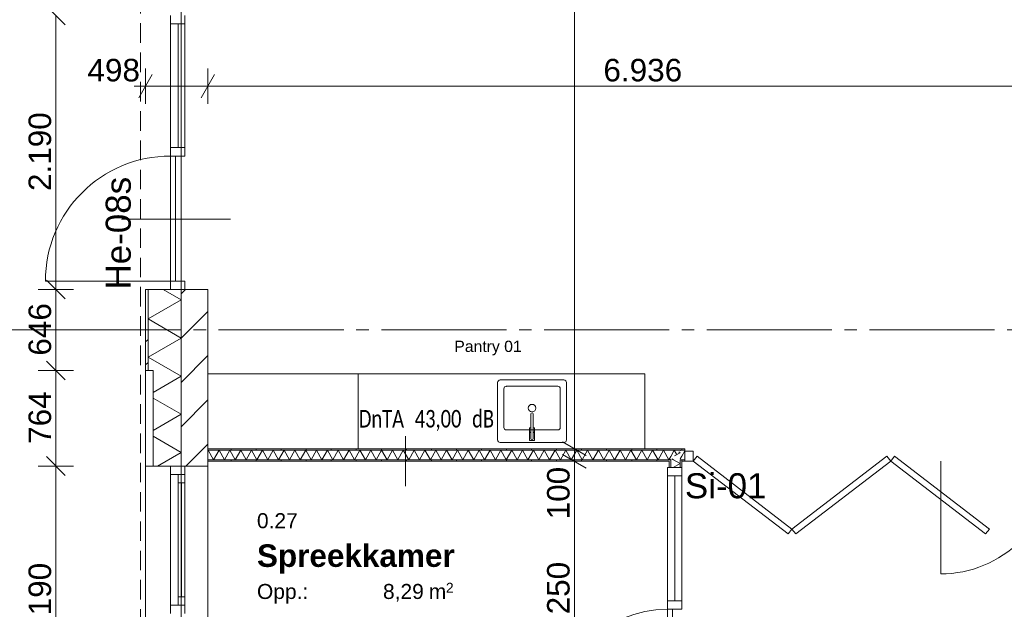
# Model space of a CAD drawing. Header units: millimetres. Extents: x 10 to 584, y 10 to 831.
# Tile 47 of 79: x 65 to 144, y 669 to 716. Entities that reach past the tile are written whole.
import ezdxf
from ezdxf.xclip import XClip

# ---------------------------------------------------------------- set-up
doc = ezdxf.new("R2010")
doc.units = ezdxf.units.MM
doc.header["$MEASUREMENT"] = 0
doc.header["$XCLIPFRAME"] = 0
doc.linetypes.add('B0204', pattern=[13, 10, -1, 1, -1])
doc.linetypes.add('B0701', pattern=[2.3412, 1.56, -0.7812])
for name, color, linetype in [('21 Buitenwanden', 7, 'Continuous'), ('21 Buitenwanden Deuren', 7, 'Continuous'), ('21 Buitenwanden Deurlabels', 7, 'Continuous'), ('21 Buitenwanden Doorsnede-arcering', 7, 'Continuous'), ('21 Buitenwanden Laagscheidingslijnen', 7, 'Continuous'), ('21 Buitenwanden Ramen', 7, 'Continuous'), ('22 NC Binnenwanden', 7, 'Continuous'), ('22 NC Binnenwanden Deuren', 7, 'Continuous'), ('22 NC Binnenwanden Deurlabels', 7, 'Continuous'), ('22 NC Binnenwanden Doorsnede-arcering', 7, 'Continuous'), ('22 NC Binnenwanden Laagscheidingslijnen', 7, 'Continuous'), ('23 Vloeren', 7, 'Continuous'), ('73 Keuken', 7, 'Continuous'), ('74 Sanitair', 7, 'Continuous'), ('82 Interieur', 7, 'Continuous'), ('A Stramien', 7, 'Continuous'), ('Maatvoering 1_ 50_100', 7, 'Continuous'), ('Tekst_dim 1_ 50_100', 7, 'Continuous'), ('Z Ruimtefuncties', 7, 'Continuous')]:
    doc.layers.add(name, color=color, linetype=linetype)
doc.styles.add('GENERATED_STYLE_1', font='txt')
doc.styles.add('GENERATED_STYLE_2', font='txt')
doc.styles.add('GENERATED_STYLE_3', font='txt')
pattern_1 = [(90, (78, 259.1879), (-2, 0), [])]
pattern_2 = [(1e-14, (78, 259.1879), (0, 2), [])]

# ---------------------------------------------------------------- blocks, each defined once
blk = doc.blocks.new('*X64')
at = {"layer": '21 Buitenwanden Doorsnede-arcering', "color": 7, "linetype": 'Continuous', "lineweight": 0}
for p, q in [((76.571, 694.411), (78, 693.586)), ((75.36, 692.062), (78, 693.586)), ((75.36, 692.062), (78, 690.538)), ((75.36, 689.014), (78, 690.538)), ((75.36, 689.014), (78, 687.489)), ((75.76, 686.196), (78, 687.489)), ((75.76, 685.734), (78, 684.441)), ((75.76, 683.148), (78, 684.441)), ((75.76, 682.686), (78, 681.393)), ((76.122, 680.308), (78, 681.393))]:
    blk.add_line(p, q, dxfattribs=at)
blk = doc.blocks.new('*X88')
at = {"layer": '22 NC Binnenwanden Doorsnede-arcering', "color": 7, "linetype": 'Continuous', "lineweight": 0}
for p, q in [((80.14, 681.519), (80.165, 681.563)), ((80.598, 680.813), (80.165, 681.563)), ((80.598, 680.813), (81.031, 681.563)), ((81.464, 680.813), (81.031, 681.563)), ((81.464, 680.813), (81.897, 681.563)), ((82.33, 680.813), (81.897, 681.563)), ((82.33, 680.813), (82.763, 681.563)), ((83.196, 680.813), (82.763, 681.563)), ((83.196, 680.813), (83.629, 681.563)), ((84.062, 680.813), (83.629, 681.563)), ((84.062, 680.813), (84.495, 681.563)), ((84.928, 680.813), (84.495, 681.563)), ((84.928, 680.813), (85.361, 681.563)), ((85.794, 680.813), (85.361, 681.563)), ((85.794, 680.813), (86.227, 681.563)), ((86.66, 680.813), (86.227, 681.563)), ((86.66, 680.813), (87.093, 681.563)), ((87.526, 680.813), (87.093, 681.563)), ((87.526, 680.813), (87.959, 681.563)), ((88.392, 680.813), (87.959, 681.563)), ((88.392, 680.813), (88.825, 681.563)), ((89.258, 680.813), (88.825, 681.563)), ((89.258, 680.813), (89.691, 681.563)), ((90.124, 680.813), (89.691, 681.563)), ((90.124, 680.813), (90.557, 681.563)), ((90.99, 680.813), (90.557, 681.563)), ((90.99, 680.813), (91.423, 681.563)), ((91.856, 680.813), (91.423, 681.563)), ((91.856, 680.813), (92.289, 681.563)), ((92.722, 680.813), (92.289, 681.563)), ((92.722, 680.813), (93.155, 681.563)), ((93.588, 680.813), (93.155, 681.563)), ((93.588, 680.813), (94.021, 681.563)), ((94.454, 680.813), (94.021, 681.563)), ((94.454, 680.813), (94.887, 681.563)), ((95.32, 680.813), (94.887, 681.563)), ((95.32, 680.813), (95.753, 681.563)), ((96.187, 680.813), (95.753, 681.563)), ((96.187, 680.813), (96.62, 681.563)), ((97.053, 680.813), (96.62, 681.563)), ((97.053, 680.813), (97.486, 681.563)), ((97.919, 680.813), (97.486, 681.563)), ((97.919, 680.813), (98.352, 681.563)), ((98.785, 680.813), (98.352, 681.563)), ((98.785, 680.813), (99.218, 681.563)), ((99.651, 680.813), (99.218, 681.563)), ((99.651, 680.813), (100.084, 681.563)), ((100.517, 680.813), (100.084, 681.563)), ((100.517, 680.813), (100.95, 681.563)), ((101.383, 680.813), (100.95, 681.563)), ((101.383, 680.813), (101.816, 681.563)), ((102.249, 680.813), (101.816, 681.563)), ((102.249, 680.813), (102.682, 681.563)), ((103.115, 680.813), (102.682, 681.563)), ((103.115, 680.813), (103.548, 681.563)), ((103.981, 680.813), (103.548, 681.563)), ((103.981, 680.813), (104.414, 681.563)), ((104.847, 680.813), (104.414, 681.563)), ((104.847, 680.813), (105.28, 681.563)), ((105.713, 680.813), (105.28, 681.563)), ((105.713, 680.813), (106.146, 681.563)), ((106.579, 680.813), (106.146, 681.563)), ((106.579, 680.813), (107.012, 681.563)), ((107.445, 680.813), (107.012, 681.563)), ((107.445, 680.813), (107.878, 681.563)), ((108.311, 680.813), (107.878, 681.563)), ((108.311, 680.813), (108.744, 681.563)), ((109.177, 680.813), (108.744, 681.563)), ((109.177, 680.813), (109.61, 681.563)), ((110.043, 680.813), (109.61, 681.563)), ((110.043, 680.813), (110.476, 681.563)), ((110.909, 680.813), (110.476, 681.563)), ((110.909, 680.813), (111.342, 681.563)), ((111.775, 680.813), (111.342, 681.563)), ((111.775, 680.813), (112.208, 681.563)), ((112.641, 680.813), (112.208, 681.563)), ((112.641, 680.813), (113.074, 681.563)), ((113.507, 680.813), (113.074, 681.563)), ((113.507, 680.813), (113.94, 681.563)), ((114.373, 680.813), (113.94, 681.563)), ((114.373, 680.813), (114.806, 681.563)), ((115.239, 680.813), (114.806, 681.563)), ((115.239, 680.813), (115.672, 681.563)), ((116.105, 680.813), (115.672, 681.563)), ((116.105, 680.813), (116.538, 681.563)), ((116.971, 680.813), (116.538, 681.563)), ((116.971, 680.813), (117.125, 681.079))]:
    blk.add_line(p, q, dxfattribs=at)
blk = doc.blocks.new('*X89')
at = {"layer": '22 NC Binnenwanden Doorsnede-arcering', "color": 7, "linetype": 'Continuous', "lineweight": 0}
for p in [(117.125, 681.079), (117.576, 681.264)]:
    blk.add_line(p, (117.404, 681.563), dxfattribs=at)
blk = doc.blocks.new('*X222')
at = {"layer": '22 NC Binnenwanden Doorsnede-arcering', "color": 7, "linetype": 'Continuous', "lineweight": 0}
for p, q in [((117.431, 681.119), (117.875, 681.375)), ((117.756, 681.444), (117.875, 681.375)), ((117.207, 680.895), (117.349, 680.813))]:
    blk.add_line(p, q, dxfattribs=at)
blk = doc.blocks.new('*X224')
at = {"layer": '22 NC Binnenwanden Doorsnede-arcering', "color": 7, "linetype": 'Continuous', "lineweight": 0}
for p in [(117.318, 680.188), (117.349, 680.813)]:
    blk.add_line(p, (117.875, 680.509), dxfattribs=at)
blk = doc.blocks.new('*X451')
at = {"layer": '22 NC Binnenwanden Doorsnede-arcering', "color": 7, "linetype": 'Continuous', "lineweight": 0}
blk.add_line((117.875, 680.878), (118, 681.095), dxfattribs=at)
blk = doc.blocks.new('*X452')
at = {"layer": '22 NC Binnenwanden Doorsnede-arcering', "color": 7, "linetype": 'Continuous', "lineweight": 0}
blk.add_line((118, 681.095), (118.25, 681.528), dxfattribs=at)
blk = doc.blocks.new('Drawing_2_2', base_point=(78, 259.188))
at = {"layer": '21 Buitenwanden Doorsnede-arcering', "linetype": 'Continuous', "lineweight": 0, "true_color": 0x000000}
h = blk.add_hatch(dxfattribs=at)
h.set_pattern_fill('145_Baksteen_0002', color=18, style=0, pattern_type=2)
h.set_pattern_definition([(45, (78, 259.188), (-4.59619, 4.59619), []), (45, (77.081, 260.107), (-4.59619, 4.59619), [])])
h.paths.add_polyline_path([(75.16, 687.951), (75.36, 687.951), (75.36, 694.411), (75.16, 694.411)])
h = blk.add_hatch(dxfattribs=at)
h.set_pattern_fill('130_Kalkzandsteen_0002', color=18, style=0, pattern_type=2)
h.set_pattern_definition([(45, (78, 259.188), (-1.767767, 1.767767), [])])
h.paths.add_polyline_path([(78, 694.411), (78, 680.308), (80.14, 680.308), (80.14, 694.411)])
at = {"layer": '22 NC Binnenwanden Doorsnede-arcering', "linetype": 'Continuous', "lineweight": 0, "true_color": 0x000000}
h = blk.add_hatch(dxfattribs=at)
h.set_pattern_fill('930_Lijnen_vert_200_0002', color=18, style=0, pattern_type=2)
h.set_pattern_definition(pattern_1)
h.paths.add_polyline_path([(117.875, 681.688), (80.14, 681.688), (80.14, 681.563), (117.875, 681.563)])
h = blk.add_hatch(dxfattribs=at)
h.set_pattern_fill('930_Lijnen_vert_200_0002', color=18, style=0, pattern_type=2)
h.set_pattern_definition(pattern_1)
h.paths.add_polyline_path([(117.875, 681.688), (117.875, 681.563), (118, 681.688)])
h = blk.add_hatch(dxfattribs=at)
h.set_pattern_fill('930_Lijnen_vert_200_0002', color=18, style=0, pattern_type=2)
h.set_pattern_definition(pattern_2)
h.paths.add_polyline_path([(117.875, 681.563), (118, 681.563), (118, 681.688)])
h = blk.add_hatch(dxfattribs=at)
h.set_pattern_fill('930_Lijnen_vert_200_0002', color=18, style=0, pattern_type=2)
h.set_pattern_definition(pattern_1)
h.paths.add_polyline_path([(118, 681.688), (118, 681.563), (118.25, 681.563), (118.25, 681.688)])
h = blk.add_hatch(dxfattribs=at)
h.set_pattern_fill('930_Lijnen_vert_200_0002', color=18, style=0, pattern_type=2)
h.set_pattern_definition(pattern_1)
h.paths.add_polyline_path([(117, 680.813), (80.14, 680.813), (80.14, 680.688), (117, 680.688)])
h = blk.add_hatch(dxfattribs=at)
h.set_pattern_fill('930_Lijnen_vert_200_0002', color=18, style=0, pattern_type=2)
h.set_pattern_definition(pattern_1)
h.paths.add_polyline_path([(117, 680.688), (117.125, 680.688), (117.125, 680.813)])
h = blk.add_hatch(dxfattribs=at)
h.set_pattern_fill('930_Lijnen_vert_200_0002', color=18, style=0, pattern_type=2)
h.set_pattern_definition(pattern_1)
h.paths.add_polyline_path([(117, 680.813), (117, 680.688), (117.125, 680.813)])
h = blk.add_hatch(dxfattribs=at)
h.set_pattern_fill('930_Lijnen_vert_200_0002', color=18, style=0, pattern_type=2)
h.set_pattern_definition(pattern_2)
h.paths.add_polyline_path([(117.125, 680.688), (117, 680.688), (117, 680.188), (117.125, 680.188)])
h = blk.add_hatch(dxfattribs=at)
h.set_pattern_fill('930_Lijnen_vert_200_0002', color=18, style=0, pattern_type=2)
h.set_pattern_definition(pattern_2)
h.paths.add_polyline_path([(118, 680.688), (118, 680.813), (117.875, 680.813), (117.875, 680.688)])
h = blk.add_hatch(dxfattribs=at)
h.set_pattern_fill('930_Lijnen_vert_200_0002', color=18, style=0, pattern_type=2)
h.set_pattern_definition(pattern_2)
h.paths.add_polyline_path([(117.875, 680.188), (118, 680.188), (118, 680.688), (117.875, 680.688)])
h = blk.add_hatch(dxfattribs=at)
h.set_pattern_fill('930_Lijnen_vert_200_0002', color=18, style=0, pattern_type=2)
h.set_pattern_definition(pattern_1)
h.paths.add_polyline_path([(118, 680.813), (118, 680.688), (118.25, 680.688), (118.25, 680.813)])
at = {"layer": '21 Buitenwanden', "color": 1, "linetype": 'Continuous', "lineweight": 0}
for p, q in [((73.233, 700.044), (81.942, 700.044)), ((75.36, 694.411), (77.16, 694.411)), ((77.16, 694.411), (78, 694.411)), ((75.16, 687.951), (75.76, 687.951)), ((75.76, 680.308), (75.76, 687.951)), ((75.76, 680.308), (77.16, 680.308)), ((77.16, 680.308), (78, 680.308))]:
    blk.add_line(p, q, dxfattribs=at)
at = {"layer": '21 Buitenwanden', "color": 2, "linetype": 'Continuous', "lineweight": 0}
blk.add_line((75.16, 694.411), (75.36, 694.411), dxfattribs=at)
at = {"layer": '21 Buitenwanden', "color": 3, "linetype": 'Continuous', "lineweight": 0}
for p, q in [((78, 694.411), (78.3, 694.411)), ((78.3, 694.411), (80.14, 694.411)), ((78, 680.308), (78.3, 680.308)), ((78.3, 680.308), (80.14, 680.308))]:
    blk.add_line(p, q, dxfattribs=at)
at = {"layer": '21 Buitenwanden', "color": 2, "linetype": 'Continuous', "lineweight": 0, "flags": 128}
blk.add_lwpolyline([(75.16, 694.411), (75.16, 687.951)], dxfattribs=at)
at = {"layer": '21 Buitenwanden', "color": 3, "linetype": 'Continuous', "lineweight": 0, "flags": 128}
blk.add_lwpolyline([(80.14, 680.308), (80.14, 694.411)], dxfattribs=at)
at = {"layer": '21 Buitenwanden Deuren', "color": 1, "linetype": 'Continuous', "lineweight": 0}
for p, q in [((77.16, 715.641), (77.16, 716.311)), ((78.3, 716.311), (78.3, 715.641)), ((78.3, 715.641), (77.16, 715.641)), ((77.16, 705.751), (77.16, 715.641)), ((77.76, 715.641), (77.76, 705.751)), ((77.16, 705.081), (77.16, 705.751)), ((77.16, 705.751), (78.3, 705.751)), ((78.3, 705.751), (78.3, 705.081)), ((78.3, 705.081), (77.16, 705.081)), ((77.16, 705.081), (77.16, 695.081)), ((77.56, 705.081), (77.16, 705.081)), ((77.56, 695.081), (77.56, 705.081)), ((77.16, 695.081), (67.16, 695.081)), ((77.16, 694.411), (77.16, 695.081)), ((77.16, 695.081), (78.3, 695.081)), ((77.16, 695.081), (77.56, 695.081)), ((78.3, 695.081), (78.3, 694.411)), ((75.36, 694.411), (77.16, 694.411)), ((78.3, 694.411), (77.16, 694.411)), ((77.16, 694.411), (78, 694.411)), ((77.16, 694.411), (78, 694.411))]:
    blk.add_line(p, q, dxfattribs=at)
at = {"layer": '21 Buitenwanden Deuren', "color": 2, "linetype": 'Continuous', "lineweight": 0}
blk.add_line((75.16, 694.411), (75.36, 694.411), dxfattribs=at)
at = {"layer": '21 Buitenwanden Deuren', "color": 3, "linetype": 'Continuous', "lineweight": 0}
for p, q in [((78, 694.411), (78.3, 694.411)), ((78, 694.411), (78.3, 694.411)), ((78.3, 694.411), (80.14, 694.411))]:
    blk.add_line(p, q, dxfattribs=at)
at = {"layer": '21 Buitenwanden Deuren', "color": 1, "linetype": 'Continuous', "lineweight": 0, "flags": 128}
blk.add_lwpolyline([(78.3, 705.751), (78.3, 715.641), (77.16, 715.641), (77.16, 705.751)], close=True, dxfattribs=at)
at = {"layer": '21 Buitenwanden Deuren', "color": 1, "linetype": 'Continuous', "lineweight": 0}
blk.add_arc((77.16, 695.081), 10, 90, 180, dxfattribs=at)
at = {"layer": '21 Buitenwanden Laagscheidingslijnen', "color": 1, "linetype": 'Continuous', "lineweight": 0}
blk.add_line((75.36, 694.411), (75.36, 687.951), dxfattribs=at)
at = {"layer": '21 Buitenwanden Laagscheidingslijnen', "color": 3, "linetype": 'Continuous', "lineweight": 0}
blk.add_line((78, 694.411), (78, 680.308), dxfattribs=at)
at = {"layer": '21 Buitenwanden Ramen', "color": 1, "linetype": 'Continuous', "lineweight": 0}
for p, q in [((75.16, 680.308), (75.16, 687.951)), ((75.36, 680.308), (77.16, 680.308)), ((77.16, 680.308), (77.16, 679.638)), ((77.16, 680.308), (78, 680.308)), ((77.16, 680.308), (78, 680.308)), ((78.3, 679.638), (78.3, 680.308)), ((77.16, 679.638), (77.76, 679.638)), ((77.16, 679.638), (77.16, 669.193)), ((77.76, 679.638), (78.3, 679.638)), ((77.76, 679.638), (77.76, 678.968)), ((78.3, 679.638), (77.76, 679.638)), ((77.76, 678.968), (78.3, 678.968)), ((77.76, 678.968), (77.76, 669.863)), ((78.03, 669.863), (78.03, 678.968)), ((78.3, 678.968), (78.3, 679.638)), ((78.3, 669.863), (78.3, 678.968)), ((78.3, 669.863), (78.3, 678.968)), ((78.3, 669.863), (77.76, 669.863)), ((77.76, 669.863), (77.76, 669.193)), ((78.3, 669.193), (78.3, 669.863)), ((77.76, 669.193), (77.16, 669.193)), ((77.16, 669.193), (77.16, 668.858)), ((77.16, 668.858), (77.16, 668.523)), ((78.3, 669.193), (77.76, 669.193)), ((77.76, 669.193), (78.3, 669.193)), ((78.3, 668.858), (78.3, 669.193)), ((78.3, 668.523), (78.3, 668.858))]:
    blk.add_line(p, q, dxfattribs=at)
at = {"layer": '21 Buitenwanden Ramen', "color": 9, "linetype": 'Continuous', "lineweight": 0}
for p, q in [((75.16, 658.408), (75.16, 680.308)), ((80.14, 658.408), (80.14, 680.308))]:
    blk.add_line(p, q, dxfattribs=at)
at = {"layer": '21 Buitenwanden Ramen', "color": 2, "linetype": 'Continuous', "lineweight": 0}
blk.add_line((75.16, 680.308), (75.36, 680.308), dxfattribs=at)
at = {"layer": '21 Buitenwanden Ramen', "color": 3, "linetype": 'Continuous', "lineweight": 0}
for p, q in [((78, 680.308), (78.3, 680.308)), ((78, 680.308), (78.3, 680.308)), ((78.3, 680.308), (80.14, 680.308))]:
    blk.add_line(p, q, dxfattribs=at)
at = {"layer": '21 Buitenwanden Ramen', "color": 1, "linetype": 'Continuous', "lineweight": 0, "flags": 128}
blk.add_lwpolyline([(75.16, 680.308), (75.76, 680.308), (75.76, 687.951), (75.16, 687.951)], close=True, dxfattribs=at)
at = {"layer": '22 NC Binnenwanden', "color": 1, "linetype": 'Continuous', "lineweight": 0}
for p, q in [((118.25, 681.563), (118.25, 681.688)), ((118.25, 681.488), (118.25, 681.563)), ((118.25, 680.813), (118.25, 681.488)), ((118.25, 680.688), (118.25, 680.813)), ((117.125, 680.188), (117, 680.188)), ((117.875, 680.188), (117.125, 680.188)), ((118, 680.188), (117.875, 680.188))]:
    blk.add_line(p, q, dxfattribs=at)
at = {"layer": '22 NC Binnenwanden', "color": 1, "linetype": 'Continuous', "lineweight": 0, "flags": 128}
for points in [[(118, 681.688), (80.14, 681.688)], [(80.14, 681.563), (80.14, 681.688)], [(80.14, 680.813), (80.14, 681.563)], [(118.25, 681.688), (118, 681.688)], [(80.14, 680.688), (80.14, 680.813)], [(80.14, 680.688), (117, 680.688)], [(117, 680.688), (117, 680.188)], [(118, 680.188), (118, 680.688)], [(118, 680.688), (118.25, 680.688)]]:
    blk.add_lwpolyline(points, dxfattribs=at)
at = {"layer": '22 NC Binnenwanden', "color": 9, "linetype": 'Continuous', "lineweight": 0, "flags": 128}
blk.add_lwpolyline([(138.692, 680.688), (138.692, 671.688, 0.414214), (147.692, 680.688)], format="xyb", dxfattribs=at)
at = {"layer": '22 NC Binnenwanden Deuren', "color": 1, "linetype": 'Continuous', "lineweight": 0}
for p, q in [((118.25, 681.563), (118.25, 681.688)), ((118.25, 681.488), (118.25, 681.563)), ((118.25, 681.488), (118.92, 681.488)), ((118.25, 680.688), (118.25, 681.488)), ((118.25, 680.813), (118.25, 681.488)), ((118.25, 680.813), (118.25, 681.488)), ((118.92, 681.488), (118.92, 680.688)), ((118.25, 680.688), (118.25, 680.813)), ((118.25, 680.688), (118.25, 680.813)), ((118.92, 680.688), (118.25, 680.688)), ((118.92, 680.688), (119.224, 681.085)), ((126.502, 674.877), (118.92, 680.688)), ((119.224, 681.085), (126.807, 675.273)), ((126.807, 675.273), (134.389, 681.085)), ((134.693, 680.688), (127.111, 674.877)), ((134.389, 681.085), (134.693, 680.688)), ((134.693, 680.688), (134.997, 681.085)), ((142.276, 674.877), (134.693, 680.688)), ((134.997, 681.085), (142.58, 675.273)), ((116.86, 679.518), (116.86, 680.188)), ((116.86, 680.188), (118, 680.188)), ((117.125, 680.188), (117, 680.188)), ((117.125, 680.188), (117, 680.188)), ((117.875, 680.188), (117.125, 680.188)), ((117.875, 680.188), (117.125, 680.188)), ((118, 680.188), (117.875, 680.188)), ((118, 680.188), (117.875, 680.188)), ((118, 680.188), (118, 679.518)), ((118, 679.518), (116.86, 679.518)), ((116.86, 669.528), (116.86, 679.518)), ((117.46, 679.518), (117.46, 669.528)), ((126.807, 675.273), (126.502, 674.877)), ((127.111, 674.877), (126.807, 675.273)), ((142.58, 675.273), (142.276, 674.877)), ((116.86, 668.858), (116.86, 669.528)), ((116.86, 669.528), (118, 669.528)), ((118, 669.528), (118, 668.858)), ((118, 668.858), (116.86, 668.858)), ((116.86, 668.858), (116.86, 659.858)), ((117.26, 668.858), (116.86, 668.858)), ((117.26, 659.858), (117.26, 668.858))]:
    blk.add_line(p, q, dxfattribs=at)
at = {"layer": '22 NC Binnenwanden Deuren', "color": 1, "linetype": 'Continuous', "lineweight": 0, "flags": 128}
blk.add_lwpolyline([(118, 669.528), (118, 679.518), (116.86, 679.518), (116.86, 669.528)], close=True, dxfattribs=at)
at = {"layer": '22 NC Binnenwanden Deuren', "color": 1, "linetype": 'Continuous', "lineweight": 0}
blk.add_arc((116.86, 659.858), 9, 90, 180, dxfattribs=at)
at = {"layer": '22 NC Binnenwanden Laagscheidingslijnen', "color": 9, "linetype": 'Continuous', "lineweight": 0}
for p, q in [((80.14, 681.563), (117.875, 681.563)), ((118, 681.563), (117.875, 681.563)), ((118, 681.563), (117.875, 681.563)), ((118, 681.563), (118.25, 681.563)), ((80.14, 680.813), (117.125, 680.813)), ((117.125, 680.688), (117.125, 680.813)), ((117.125, 680.688), (117.125, 680.813)), ((117.125, 680.688), (117.125, 680.188)), ((117.875, 680.813), (118, 680.813)), ((117.875, 680.813), (117.875, 680.688)), ((117.875, 680.813), (118, 680.813)), ((117.875, 680.688), (117.875, 680.188)), ((118, 680.813), (118.25, 680.813))]:
    blk.add_line(p, q, dxfattribs=at)
for p in [(117.875, 681.563), (117.125, 680.813)]:
    blk.add_point(p, dxfattribs=at)
at = {"layer": '23 Vloeren', "color": 1, "linetype": 'B0701', "lineweight": 0, "flags": 128}
blk.add_lwpolyline([(373.24, 759.788), (373.24, 766.428), (74.76, 766.428), (74.76, 472.288)], dxfattribs=at)
at = {"layer": '23 Vloeren', "color": 1, "linetype": 'Continuous', "lineweight": 0, "flags": 128}
blk.add_lwpolyline([(96, 265.188), (370, 265.188), (370, 439.188), (366, 439.188), (366, 570.048), (420.61, 570.048), (420.61, 554.048), (510, 554.048), (510, 626.688), (459.924, 626.688), (459.924, 683.688), (510, 683.688), (510, 757.188), (294, 757.188), (294, 763.188), (78, 763.188), (78, 475.188), (96, 475.188)], close=True, dxfattribs=at)
at = {"layer": '74 Sanitair', "color": 1, "linetype": 'Continuous', "lineweight": 0}
for p, q in [((92.14, 687.688), (97.14, 687.688)), ((97.14, 687.688), (103.14, 687.688)), ((109.04, 687.688), (115.04, 687.688)), ((115.04, 687.688), (115.04, 681.688)), ((92.14, 681.688), (97.14, 681.688)), ((97.14, 681.688), (103.14, 681.688)), ((109.04, 681.688), (115.04, 681.688))]:
    blk.add_line(p, q, dxfattribs=at)
at = {"layer": '82 Interieur', "color": 1, "linetype": 'Continuous', "lineweight": 0}
for p, q in [((80.14, 687.688), (86.14, 687.688)), ((86.14, 687.688), (92.14, 687.688)), ((92.14, 687.688), (92.14, 681.688)), ((103.04, 687.688), (109.04, 687.688)), ((103.79, 683.388), (103.79, 686.488)), ((103.99, 686.688), (108.09, 686.688)), ((108.29, 686.488), (108.29, 683.388)), ((108.09, 683.188), (103.99, 683.188)), ((86.14, 681.688), (80.14, 681.688)), ((92.14, 681.688), (86.14, 681.688)), ((103.04, 681.688), (109.04, 681.688))]:
    blk.add_line(p, q, dxfattribs=at)
at = {"layer": '82 Interieur', "color": 1, "linetype": 'Continuous', "lineweight": 0, "flags": 128}
for points in [[(103.49, 687.188), (108.59, 687.188, -0.414214), (108.79, 686.988), (108.79, 682.388, -0.414214), (108.59, 682.188), (103.49, 682.188, -0.414214), (103.29, 682.388), (103.29, 686.988, -0.414214)], [(105.95, 684.467, -1), (106.13, 684.466), (106.13, 682.488, -1), (105.95, 682.488)], [(105.84, 682.998), (105.95, 682.998), (105.95, 682.488, 1), (106.13, 682.488), (106.13, 682.998), (106.24, 682.998), (106.24, 682.348), (105.84, 682.348)]]:
    blk.add_lwpolyline(points, format="xyb", close=True, dxfattribs=at)
for points in [[(105.843, 683.358), (105.95, 683.358), (105.95, 683.008), (105.843, 683.008)], [(106.237, 683.358), (106.237, 683.008), (106.13, 683.008), (106.13, 683.358)]]:
    blk.add_lwpolyline(points, close=True, dxfattribs=at)
at = {"layer": '82 Interieur', "color": 1, "linetype": 'Continuous', "lineweight": 0}
blk.add_circle((106.04, 684.938), 0.3, dxfattribs=at)
for centre, start, end in [((103.99, 686.488), 90, 180), ((108.09, 686.488), 0, 90), ((103.99, 683.388), 180, 270), ((108.09, 683.388), 270, 0)]:
    blk.add_arc(centre, 0.2, start, end, dxfattribs=at)
blk.add_point((103.99, 686.688), dxfattribs=at)
at = {"layer": 'A Stramien', "color": 9, "linetype": 'B0204', "lineweight": 0}
for p, q in [((78, 784.271), (78, 233.204)), ((68, 691.188), (58, 691.188)), ((68, 691.188), (520.556, 691.188))]:
    blk.add_line(p, q, dxfattribs=at)
blk.add_point((68, 691.188), dxfattribs=at)
blk.add_point((68, 691.188), dxfattribs=at)
at = {"layer": 'Maatvoering 1_ 50_100', "color": 1, "linetype": 'Continuous', "lineweight": 0}
for p, q in [((109.424, 681.688), (109.424, 761.048)), ((68.75, 715.561), (67.25, 717.061)), ((68, 716.311), (68, 694.411)), ((75.16, 709.255), (75.16, 712.067)), ((80.14, 709.255), (80.14, 712.067)), ((75.701, 711.599), (74.619, 709.724)), ((80.681, 711.599), (79.599, 709.724)), ((74.243, 710.661), (75.16, 710.661)), ((75.16, 710.661), (80.14, 710.661)), ((80.14, 710.661), (149.5, 710.661)), ((68.75, 693.661), (67.25, 695.161)), ((66.594, 694.411), (69.406, 694.411)), ((68, 694.411), (68, 687.951)), ((68.75, 687.201), (67.25, 688.701)), ((66.594, 687.951), (69.406, 687.951)), ((68, 687.951), (68, 680.308)), ((108.487, 682.229), (110.362, 681.147)), ((110.83, 681.688), (108.018, 681.688)), ((109.424, 680.688), (109.424, 681.688)), ((68.75, 679.558), (67.25, 681.058)), ((110.83, 680.688), (108.018, 680.688)), ((108.487, 681.229), (110.362, 680.147)), ((109.424, 658.188), (109.424, 680.688)), ((66.594, 680.308), (69.406, 680.308)), ((68, 680.308), (68, 658.408))]:
    blk.add_line(p, q, dxfattribs=at)
at = {"layer": 'Tekst_dim 1_ 50_100', "color": 1, "linetype": 'Continuous', "lineweight": 0}
for p, q in [((95.934, 682.678), (95.934, 682.688)), ((95.934, 678.698), (95.934, 682.678))]:
    blk.add_line(p, q, dxfattribs=at)
at = {"layer": '73 Keuken', "color": 4, "linetype": 'Continuous', "lineweight": 0}
for name in ['*X64', '*X88', '*X89', '*X222', '*X452', '*X224', '*X451']:
    blk.add_blockref(name, (0, 0), dxfattribs=at)
at = {"layer": '21 Buitenwanden Deurlabels', "color": 2, "linetype": 'Continuous', "lineweight": 0, "insert": (74.007, 694.411), "char_height": 2, "attachment_point": 7, "rotation": 90, "style": 'GENERATED_STYLE_1'}
blk.add_mtext('\\A1;{\\pql;\\fArial|b0|i0|c0|p38;He-08s}', dxfattribs=at)
at = {"layer": '22 NC Binnenwanden Deurlabels', "color": 2, "linetype": 'Continuous', "lineweight": 0, "insert": (118.25, 679.731), "char_height": 2, "attachment_point": 1, "style": 'GENERATED_STYLE_1'}
blk.add_mtext('\\A1;{\\pql;\\fArial|b0|i0|c0|p38;Si-01}', dxfattribs=at)
at = {"layer": '82 Interieur', "color": 2, "linetype": 'Continuous', "lineweight": 0, "insert": (99.831, 689.152), "char_height": 0.9, "attachment_point": 7, "style": 'GENERATED_STYLE_1'}
blk.add_mtext('\\A1;{\\pql;\\fArial|b0|i0|c0|p38;Pantry 01}', dxfattribs=at)
at = {"layer": 'Maatvoering 1_ 50_100', "color": 2, "linetype": 'Continuous', "lineweight": 0, "char_height": 1.8, "attachment_point": 7, "style": 'GENERATED_STYLE_1'}
for s, insert, width in [('\\A1;{\\pql;\\fArial|b0|i0|c0|p38;498}', (70.52, 711.021), 4.09784), ('\\A1;{\\pql;\\fArial|b0|i0|c0|p38;6.936}', (111.742, 711.021), 6.15497)]:
    blk.add_mtext(s, dxfattribs=dict(at, insert=insert, width=width))
at = {"layer": 'Maatvoering 1_ 50_100', "color": 2, "linetype": 'Continuous', "lineweight": 0, "char_height": 1.8, "attachment_point": 7, "rotation": 90, "style": 'GENERATED_STYLE_1'}
for s, insert, width in [('\\A1;{\\pql;\\fArial|b0|i0|c0|p38;2.190}', (67.64, 702.284), 6.15497), ('\\A1;{\\pql;\\fArial|b0|i0|c0|p38;646}', (67.64, 689.132), 4.09784), ('\\A1;{\\pql;\\fArial|b0|i0|c0|p38;764}', (67.64, 682.081), 4.09784), ('\\A1;{\\pql;\\fArial|b0|i0|c0|p38;100}', (109.064, 676.048), 4.09784), ('\\A1;{\\pql;\\fArial|b0|i0|c0|p38;2.190}', (67.64, 666.281), 6.15497), ('\\A1;{\\pql;\\fArial|b0|i0|c0|p38;2.250}', (109.064, 666.36), 6.15497)]:
    blk.add_mtext(s, dxfattribs=dict(at, insert=insert, width=width))
at = {"layer": 'Tekst_dim 1_ 50_100', "color": 2, "linetype": 'Continuous', "lineweight": 0, "insert": (92.201, 684.787), "char_height": 1.4, "attachment_point": 1, "style": 'GENERATED_STYLE_3'}
blk.add_mtext('\\A1;{\\W0.750000x;\\pql;\\pt0,30;\\fCalibri|b0|i0|c0|p34;DnTA \\fCalibri|b0|i0|c0|p34;\\A1{\\H.66x;\\S^  ;}\\fCalibri|b0|i0|c0|p34;\\fCalibri|b0|i0|c0|p34;\\A1{\\H.66x;\\S^  ;}\\fCalibri|b0|i0|c0|p34;\\fCalibri|b0|i0|c0|p34;\\fCalibri|b0|i0|c0|p34;\\fCalibri|b0|i0|c0|p34;\\fCalibri|b0|i0|c0|p34;\\fCalibri|b0|i0|c0|p34;43,00 \\fCalibri|b0|i0|c0|p34;\\A1{\\H.66x;\\S^  ;}\\fCalibri|b0|i0|c0|p34;\\fCalibri|b0|i0|c0|p34;\\A1{\\H.66x;\\S^  ;}\\fCalibri|b0|i0|c0|p34;\\fCalibri|b0|i0|c0|p34;\\fCalibri|b0|i0|c0|p34;\\fCalibri|b0|i0|c0|p34;\\fCalibri|b0|i0|c0|p34;\\fCalibri|b0|i0|c0|p34;dB\\fCalibri|b0|i0|c0|p34;\\A1{\\H.66x;\\S^  ;}\\fCalibri|b0|i0|c0|p34;\\fCalibri|b0|i0|c0|p34;\\A1{\\H.66x;\\S^  ;}\\fCalibri|b0|i0|c0|p34;\\fCalibri|b0|i0|c0|p34;\\fCalibri|b0|i0|c0|p34;\\fCalibri|b0|i0|c0|p34;\\fCalibri|b0|i0|c0|p34;\\fCalibri|b0|i0|c0|p34;\\fCalibri|b0|i0|c0|p34;\\fCalibri|b0|i0|c0|p34;\\fCalibri|b0|i0|c0|p34;\\fCalibri|b0|i0|c0|p34;\\fCalibri|b0|i0|c0|p34;\\fCalibri|b0|i0|c0|p34;\\fCalibri|b0|i0|c0|p34;\\fCalibri|b0|i0|c0|p34;\\fCalibri|b0|i0|c0|p34;\\fCalibri|b0|i0|c0|p34;\\fCalibri|b0|i0|c0|p34;\\fCalibri|b0|i0|c0|p34;\\fCalibri|b0|i0|c0|p34;\\fCalibri|b0|i0|c0|p34;\\fCalibri|b0|i0|c0|p34;\\fCalibri|b0|i0|c0|p34;\\fCalibri|b0|i0|c0|p34;\\fCalibri|b0|i0|c0|p34;\\fCalibri|b0|i0|c0|p34;\\fCalibri|b0|i0|c0|p34;}', dxfattribs=at)
at = {"layer": 'Z Ruimtefuncties', "color": 2, "linetype": 'Continuous', "lineweight": 0, "attachment_point": 1}
for s, insert, char_height, style in [('\\A1;{\\pql;\\pt0;\\fArial|b0|i0|c0|p38;0.27}', (84.062, 676.541), 1.2, 'GENERATED_STYLE_1'), ('\\A1;{\\pql;\\pt0;\\fArial|b1|i0|c0|p38;Spreekkamer}', (84.062, 674.047), 1.8, 'GENERATED_STYLE_2'), ('\\A1;{\\pql;\\pt0;\\fArial|b0|i0|c0|p38;Opp.: }', (84.062, 670.884), 1.2, 'GENERATED_STYLE_1'), ('\\A1;{\\pql;\\fArial|b0|i0|c0|p38;8,29}', (94.131, 670.884), 1.2, 'GENERATED_STYLE_1'), ('\\A1;{\\pql;\\fArial|b0|i0|c0|p38; m}', (97.323, 670.884), 1.2, 'GENERATED_STYLE_1'), ('\\A1;{\\pql;\\fArial|b0|i0|c0|p38;2}', (99.155, 670.975), 0.8, 'GENERATED_STYLE_1')]:
    blk.add_mtext(s, dxfattribs=dict(at, insert=insert, char_height=char_height, style=style))

msp = doc.modelspace()

# ---------------------------------------------------------------- block references
at = {"color": 4, "linetype": 'Continuous', "lineweight": 0}
ref = msp.add_blockref('Drawing_2_2', (78, 259.188), dxfattribs=at)
XClip(ref).set_block_clipping_path([(30, 141.736842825), (586.5626696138, 806.4087291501)])

doc.saveas('drawing.dxf')
